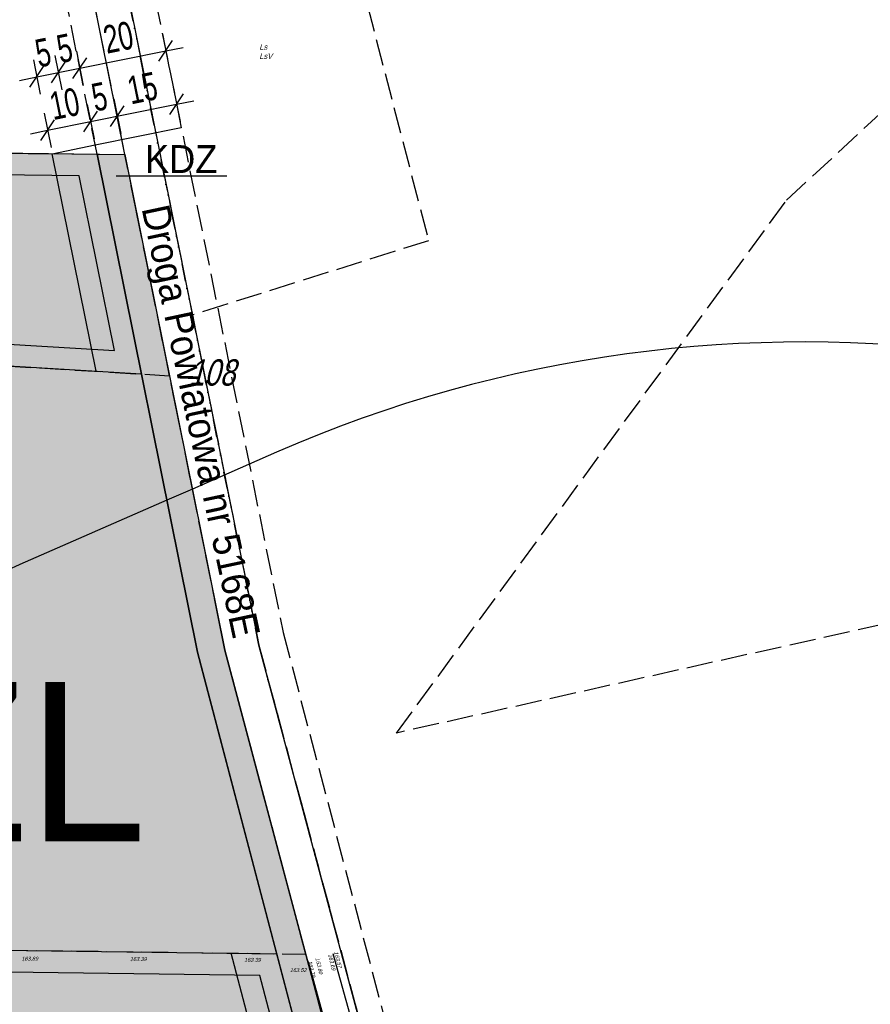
# Model space of a CAD drawing. Header units: metres. Extents: x 6582395 to 6583921, y 5752654 to 5753685.
# Tile 40 of 42: x 6583551 to 6583745, y 5753348 to 5753573. Entities that reach past the tile are written whole.
import ezdxf
from ezdxf.enums import TextEntityAlignment as Align

# ---------------------------------------------------------------- set-up
doc = ezdxf.new("R2010")
doc.units = ezdxf.units.M
doc.header["$LTSCALE"] = 2
for name, pattern in [('1.0_0.5', [38.1, 25.4, -12.7]), ('GESTRICHELT', [4, 3, -1]), ('GESTRICHELTX2', [8, 6, -2]), ('STRICHPUNKTX2', [6, 2, -2, 0, -2])]:
    doc.linetypes.add(name, pattern=pattern)
for name, color, linetype in [('209-Opis konturu klasyfikacyjnego', 7, 'Continuous'), ('210-Oznaczenie użytku', 7, 'Continuous'), ('211-Nr działki', 7, 'Continuous'), ('216-Granica obrębu', 7, 'Continuous'), ('217-Granica konturu klasyfikcyjnego', 7, 'Continuous'), ('218-Granica użytku', 7, 'Continuous'), ('219-Linia granicy', 7, 'Continuous'), ('403-Punkt określonej wysokości - rzędna', 7, 'Continuous'), ('420-Krawędź jezdni', 7, 'Continuous'), ('801-Punkt określonej wysokości', 7, 'Continuous'), ('granica opracowania', 7, 'Continuous'), ('linie rozgraniczajace teren', 237, 'Continuous'), ('linie rozgraniczajace teren - drogi', 237, 'Continuous'), ('linie zabudowy', 7, 'Continuous'), ('napisy dla drog', 7, 'Continuous'), ('napisy pozostałe', 7, 'Continuous'), ('PEf', 68, 'Continuous'), ('strefa nalotów', 7, 'Continuous'), ('strefa OD PEf', 7, 'Continuous'), ('wymiarowanie', 7, 'Continuous'), ('ZL', 7, 'Continuous')]:
    doc.layers.add(name, color=color, linetype=linetype)
doc.styles.add('STIL16', font='txt')
doc.styles.add('STIL16_F', font='txt')
doc.styles.add('STIL4', font='txt')
doc.linetypes.add('NLINIAZAB01B', pattern='A,1,1,[1,014 Plan fotowoltaika Florentynow Mariampol zal 1.shx,S=0.03,R=0,X=0,Y=0],2', length=4)
doc.linetypes.add('STRAßENBAHN', pattern='A,3,[5,014 Plan fotowoltaika Florentynow Mariampol zal 1.shx,S=0.033333,R=0,X=0,Y=0],1,[6,014 Plan fotowoltaika Florentynow Mariampol zal 1.shx,S=0.033333,R=0,X=0,Y=0]', length=4)
doc.linetypes.add('UMGRENZUNG', pattern='A,2,-1.5,[4,014 Plan fotowoltaika Florentynow Mariampol zal 1.shx,S=0.05,R=0,X=0,Y=0],-1.5', length=5)
doc.linetypes.add('UMGRENZUNG1', pattern='A,1,1.5,[7,014 Plan fotowoltaika Florentynow Mariampol zal 1.shx,S=0.05,R=0,X=0,Y=0],1.5', length=4)

# ---------------------------------------------------------------- blocks, each defined once
blk = doc.blocks.new('801')
at = {"linetype": 'Continuous'}
blk.add_hatch(color=7, dxfattribs=at).paths.add_polyline_path([(0.045, 0, -1), (-0.045, 0, -1)], flags=16)
blk = doc.blocks.new('*B54')
at = {"layer": 'wymiarowanie', "color": 7, "linetype": 'Continuous'}
for p, q in [((28.62, 9.85), (30.2, 2.01)), ((15.09, 7.13), (16.68, -0.72)), ((27.84, 3.58), (30.97, 8.29)), ((0, 0), (29.41, 5.93)), ((9.01, 5.9), (10.59, -1.94)), ((14.32, 0.85), (17.45, 5.56)), ((29.41, 5.93), (33.33, 6.72)), ((-1.56, -2.36), (1.56, 2.36)), ((-0.79, 3.92), (0.79, -3.92)), ((8.24, -0.38), (11.37, 4.33)), ((-3.92, -0.79), (0, 0))]:
    blk.add_line(p, q, dxfattribs=at)
at = {"layer": 'wymiarowanie', "color": 7, "style": 'STIL16', "width": 0.7}
for s, height, p in [('15', 6.356, (22.25, 6.53)), ('10', 6.356, (4.51, 2.95)), ('5', 6.36, (12.45, 4.55))]:
    blk.add_text(s, height=height, rotation=11.4076, dxfattribs=at).set_placement(p, align=Align.CENTER)
blk = doc.blocks.new('*B55')
at = {"layer": 'wymiarowanie', "color": 7, "linetype": 'Continuous'}
for p, q in [((28.62, 9.85), (30.2, 2.01)), ((27.84, 3.58), (30.97, 8.29)), ((0, 0), (29.41, 5.93)), ((4.11, 4.91), (5.69, -2.93)), ((9.01, 5.9), (10.59, -1.94)), ((29.41, 5.93), (33.33, 6.72)), ((-1.56, -2.36), (1.56, 2.36)), ((-0.79, 3.92), (0.79, -3.92)), ((3.34, -1.37), (6.47, 3.35)), ((8.24, -0.38), (11.37, 4.33)), ((-3.92, -0.79), (0, 0))]:
    blk.add_line(p, q, dxfattribs=at)
at = {"layer": 'wymiarowanie', "color": 7, "style": 'STIL16', "width": 0.7}
for s, height, p in [('20', 6.356, (19.21, 5.92)), ('5', 6.36, (6.96, 3.44)), ('5', 6.36, (2.06, 2.45))]:
    blk.add_text(s, height=height, rotation=11.4076, dxfattribs=at).set_placement(p, align=Align.CENTER)

msp = doc.modelspace()

# ---------------------------------------------------------------- hatches: boundary and pattern name
at = {"layer": 'linie rozgraniczajace teren - drogi', "linetype": 'Continuous'}
msp.add_hatch(color=236, dxfattribs=at).paths.add_polyline_path([(6583597.55, 5753429.04), (6583634.32, 5753290.79), (6583662.16, 5753175.31), (6583682.82, 5753089.65), (6583731.35, 5752991.36), (6583793.42, 5752865.65), (6583801.6, 5752849.07), (6583814.09, 5752793.77), (6583829.95, 5752723.56), (6583823.59, 5752723.63), (6583795.74, 5752847.31), (6583738.62, 5752963.36), (6583677.42, 5753085.76), (6583631.84, 5753274.16), (6583591.32, 5753428.55), (6583568.4, 5753542.12), (6583574.75, 5753542.04)], flags=16)
at = {"layer": 'PEf', "linetype": 'Continuous'}
msp.add_hatch(color=145, dxfattribs=at).paths.add_polyline_path([(6583146.68, 5753547.28), (6583568.4, 5753542.12), (6583578.52, 5753492), (6583467.45, 5753498.63), (6583464.65, 5753469.93), (6583463.86, 5753440.1), (6583466.62, 5753361.74), (6583609.36, 5753359.83), (6583631.84, 5753274.16), (6583677.42, 5753085.76), (6583738.62, 5752963.36), (6583795.74, 5752847.31), (6583823.59, 5752723.63), (6583290.14, 5752729.3), (6583290.53, 5752760.61), (6583290.63, 5752768.61), (6583291.01, 5752800.12), (6583220.45, 5752800.96), (6583216.04, 5752801.01), (6583211.82, 5752831.63), (6583206.87, 5752898.96), (6583201.28, 5752966.38), (6583198.05, 5752998.69), (6583409.66, 5752995.78), (6583411.04, 5753178.77), (6583180.57, 5753181.92), (6583175.42, 5753235.92), (6583171.29, 5753282.96), (6583170.49, 5753291.98), (6583166.37, 5753339.02), (6583162.07, 5753388.08), (6583161.28, 5753397.08), (6583157.14, 5753444.15)], flags=16)
at = {"layer": 'ZL', "linetype": 'Continuous'}
msp.add_hatch(color=25, dxfattribs=at).paths.add_polyline_path([(6583465.65, 5753393.36), (6583463.86, 5753440.1), (6583464.65, 5753469.93), (6583467.45, 5753498.63), (6583578.52, 5753492), (6583591.32, 5753428.55), (6583609.36, 5753359.83), (6583466.62, 5753361.74)], flags=16)

# ---------------------------------------------------------------- linework, layer by layer
at = {"layer": '216-Granica obrębu', "color": 237, "linetype": 'STRICHPUNKTX2'}
for points in [[(6583852.62, 5752659.7), (6583809.4, 5752851.49), (6583705.26, 5753062.52), (6583690.48, 5753092.46), (6583670.98, 5753173.7), (6583669.8, 5753179.07), (6583642.09, 5753292.96), (6583605.28, 5753430.15), (6583570.57, 5753602.46), (6583566.85, 5753620.94), (6583559.43, 5753646.07), (6583554.69, 5753662.13)], [(6583692.28, 5753662.13), (6583689.6, 5753660.74), (6583577.7, 5753614.32), (6583570.57, 5753602.46), (6583605.28, 5753430.15), (6583642.09, 5753292.96), (6583669.8, 5753179.07), (6583670.98, 5753173.7), (6583690.48, 5753092.46), (6583705.26, 5753062.52), (6583809.4, 5752851.49), (6583852.62, 5752659.7)]]:
    msp.add_lwpolyline(points, dxfattribs=at)
at = {"layer": '217-Granica konturu klasyfikcyjnego', "color": 3, "linetype": 'GESTRICHELT'}
for p, q in [((6583615.95, 5753630.2), (6583643.96, 5753522.38)), ((6583574.75, 5753542.04), (6583562.93, 5753600.65)), ((6583570.57, 5753602.46), (6583590.11, 5753505.47)), ((6583725.6, 5753531.64), (6583795.18, 5753596.06)), ((6583584.92, 5753491.62), (6583574.75, 5753542.04)), ((6583636.67, 5753410.15), (6583725.6, 5753531.64)), ((6583643.96, 5753522.38), (6583590.11, 5753505.47)), ((6583590.11, 5753505.47), (6583605.28, 5753430.15)), ((6583467.45, 5753498.63), (6583584.92, 5753491.62)), ((6583597.55, 5753429.04), (6583584.92, 5753491.62)), ((6583825.84, 5753452.46), (6583636.67, 5753410.15)), ((6583605.28, 5753430.15), (6583642.09, 5753292.96)), ((6583615.98, 5753359.74), (6583597.55, 5753429.04)), ((6583466.62, 5753361.74), (6583615.98, 5753359.74)), ((6583634.32, 5753290.79), (6583615.98, 5753359.74))]:
    msp.add_line(p, q, dxfattribs=at)
at = {"layer": '218-Granica użytku', "color": 3, "linetype": 'GESTRICHELT'}
for p, q in [((6583615.95, 5753630.2), (6583643.96, 5753522.38)), ((6583574.75, 5753542.04), (6583562.93, 5753600.65)), ((6583570.57, 5753602.46), (6583590.11, 5753505.47)), ((6583725.6, 5753531.64), (6583795.18, 5753596.06)), ((6583584.92, 5753491.62), (6583574.75, 5753542.04)), ((6583636.67, 5753410.15), (6583725.6, 5753531.64)), ((6583643.96, 5753522.38), (6583590.11, 5753505.47)), ((6583590.11, 5753505.47), (6583605.28, 5753430.15)), ((6583467.45, 5753498.63), (6583584.92, 5753491.62)), ((6583597.55, 5753429.04), (6583584.92, 5753491.62)), ((6583825.84, 5753452.46), (6583636.67, 5753410.15)), ((6583605.28, 5753430.15), (6583642.09, 5753292.96)), ((6583615.98, 5753359.74), (6583597.55, 5753429.04)), ((6583466.62, 5753361.74), (6583615.98, 5753359.74)), ((6583634.32, 5753290.79), (6583615.98, 5753359.74))]:
    msp.add_line(p, q, dxfattribs=at)
at = {"layer": '219-Linia granicy', "color": 7, "linetype": 'Continuous'}
for p, q in [((6583574.75, 5753542.04), (6583562.93, 5753600.65)), ((6583570.57, 5753602.46), (6583605.28, 5753430.15)), ((6583044.08, 5753548.53), (6583574.75, 5753542.04)), ((6583574.75, 5753542.04), (6583597.55, 5753429.04)), ((6583642.09, 5753292.96), (6583605.28, 5753430.15)), ((6583634.32, 5753290.79), (6583597.55, 5753429.04))]:
    msp.add_line(p, q, dxfattribs=at)
at = {"layer": '420-Krawędź jezdni', "color": 7, "linetype": '1.0_0.5'}
for p, q in [((6583629.88, 5753332.19), (6583622.24, 5753359.82)), ((6583616.51, 5753358.07), (6583624.08, 5753330.53))]:
    msp.add_line(p, q, dxfattribs=at)
at = {"layer": 'granica opracowania', "color": 241, "linetype": 'GESTRICHELTX2'}
msp.add_line((6583146.68, 5753547.28), (6583574.75, 5753542.04), dxfattribs=at)
msp.add_lwpolyline([(6583829.95, 5752723.56), (6583814.09, 5752793.77), (6583801.6, 5752849.07), (6583793.42, 5752865.65), (6583731.35, 5752991.36), (6583682.82, 5753089.65), (6583662.16, 5753175.31), (6583634.32, 5753290.79), (6583597.55, 5753429.04), (6583574.75, 5753542.04)], dxfattribs=at)
at = {"layer": 'linie rozgraniczajace teren', "color": 238, "linetype": 'Continuous'}
msp.add_line((6583146.68, 5753547.28), (6583568.4, 5753542.12), dxfattribs=at)
msp.add_lwpolyline([(6583578.52, 5753492), (6583467.45, 5753498.63), (6583464.65, 5753469.93), (6583463.86, 5753440.1), (6583466.62, 5753361.74), (6583609.36, 5753359.83)], dxfattribs=at)
at = {"layer": 'linie rozgraniczajace teren - drogi', "color": 238, "linetype": 'GESTRICHELT'}
for p, q in [((6583568.4, 5753542.12), (6583554.51, 5753611)), ((6583576.91, 5753601.1), (6583610.81, 5753433.07)), ((6583610.81, 5753433.07), (6583651.24, 5753279.05))]:
    msp.add_line(p, q, dxfattribs=at)
at = {"layer": 'linie rozgraniczajace teren - drogi', "color": 238, "linetype": 'Continuous'}
for p, q in [((6583568.4, 5753542.12), (6583591.32, 5753428.55)), ((6583591.32, 5753428.55), (6583631.84, 5753274.16))]:
    msp.add_line(p, q, dxfattribs=at)
msp.add_lwpolyline([(6583597.55, 5753429.04), (6583634.32, 5753290.79), (6583662.16, 5753175.31), (6583682.82, 5753089.65), (6583731.35, 5752991.36), (6583793.42, 5752865.65), (6583801.6, 5752849.07), (6583814.09, 5752793.77), (6583829.95, 5752723.56), (6583823.59, 5752723.63), (6583795.74, 5752847.31), (6583738.62, 5752963.36), (6583677.42, 5753085.76), (6583631.84, 5753274.16), (6583591.32, 5753428.55), (6583568.4, 5753542.12), (6583574.75, 5753542.04)], close=True, dxfattribs=at)
at = {"layer": 'linie zabudowy', "color": 239, "linetype": 'NLINIAZAB01B'}
msp.add_line((6583568.19, 5753492.62), (6583558.18, 5753542.24), dxfattribs=at)
msp.add_lwpolyline([(6583813.32, 5752723.74), (6583786.24, 5752843.96), (6583729.66, 5752958.91), (6583667.96, 5753082.31), (6583622.14, 5753271.72), (6583598.98, 5753359.97)], dxfattribs=at)
at = {"layer": 'napisy dla drog', "color": 7, "linetype": 'Continuous'}
msp.add_line((6583572.72, 5753537.19), (6583597.98, 5753537.19), dxfattribs=at)
at = {"layer": 'strefa nalotów', "color": 237, "linetype": 'STRAßENBAHN'}
for p, q in [((6583609.26, 5753474.15), (6583590.14, 5753465.78)), ((6583590.14, 5753465.78), (6583584.32, 5753463.24))]:
    msp.add_line(p, q, dxfattribs=at)
at = {"layer": 'strefa nalotów', "color": 237, "linetype": 'UMGRENZUNG'}
msp.add_line((6583584.32, 5753463.24), (6583550.74, 5753448.55), dxfattribs=at)
at = {"layer": 'strefa nalotów', "color": 237, "linetype": 'STRAßENBAHN'}
msp.add_arc((6583729.5, 5753199.3), 300, 50.6113, 113.6273, dxfattribs=at)
at = {"layer": 'strefa nalotów', "color": 237, "linetype": 'UMGRENZUNG'}
msp.add_arc((6583670.98, 5753173.7), 300, 113.6273, 178.9274, dxfattribs=at)
at = {"layer": 'strefa OD PEf', "color": 48, "linetype": 'UMGRENZUNG1'}
msp.add_lwpolyline([(6583734.14, 5752961.13), (6583672.69, 5753084.03), (6583626.99, 5753272.94), (6583605.49, 5753354.88), (6583461.77, 5753356.8), (6583460.65, 5753393.19), (6583458.86, 5753440.07), (6583459.66, 5753470.24), (6583462.94, 5753503.91), (6583572.33, 5753497.38), (6583564.3, 5753537.17), (6583152.22, 5753542.21), (6583162.12, 5753444.62), (6583166.26, 5753397.52), (6583167.05, 5753388.52), (6583171.35, 5753339.46), (6583175.47, 5753292.42), (6583176.27, 5753283.4), (6583180.4, 5753236.38), (6583185.12, 5753186.85), (6583416.08, 5753183.7), (6583414.62, 5752990.71)], dxfattribs=at)
at = {"layer": 'wymiarowanie', "color": 236, "linetype": 'Continuous'}
msp.add_lwpolyline([(6583558.18, 5753542.24), (6583567.98, 5753544.22), (6583587.59, 5753548.18)], dxfattribs=at)

# ---------------------------------------------------------------- block references
at = {"layer": '801-Punkt określonej wysokości', "xscale": 0.9999999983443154, "yscale": 0.9999999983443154}
for p in [(6583551.55, 5753358.16), (6583619.25, 5753358.81), (6583622.24, 5753359.82), (6583623.1, 5753360.21), (6583576.16, 5753358.07), (6583602.2, 5753357.86), (6583614.49, 5753357.21), (6583616.51, 5753358.07)]:
    msp.add_blockref('801', p, dxfattribs=at)
at = {"layer": 'wymiarowanie'}
for name, p in [('*B55', (6583554.65, 5753559.75)), ('*B54', (6583557.1, 5753547.58))]:
    msp.add_blockref(name, p, dxfattribs=at)

# ---------------------------------------------------------------- texts
at = {"layer": '209-Opis konturu klasyfikacyjnego', "color": 3, "style": 'STIL4', "oblique": 15, "width": 0.9}
msp.add_text('LsV', height=1.25, dxfattribs=at).set_placement((6583605.37, 5753563.85))
at = {"layer": '210-Oznaczenie użytku', "color": 3, "style": 'STIL4', "oblique": 15, "width": 0.9}
msp.add_text('Ls', height=1.25, dxfattribs=at).set_placement((6583605.37, 5753565.95))
at = {"layer": '211-Nr działki', "color": 7, "style": 'STIL4', "oblique": 15, "width": 0.7875}
msp.add_text('108', height=6, dxfattribs=at).set_placement((6583589.28, 5753489.35))
at = {"layer": '403-Punkt określonej wysokości - rzędna', "color": 7, "style": 'STIL4', "oblique": 15, "width": 0.9}
for s, p in [('163.89', (6583551.14, 5753358.24)), ('163.39', (6583575.9, 5753358.16)), ('163.39', (6583601.92, 5753357.98)), ('163.52', (6583612.36, 5753355.65))]:
    msp.add_text(s, height=0.9, dxfattribs=at).set_placement(p)
for s, rotation, p in [('163.80', -76.228, (6583618.14, 5753358.79)), ('163.69', -76.58, (6583621.04, 5753359.66)), ('163.57', -75.622, (6583622.4, 5753360.2)), ('163.79', -76.929, (6583616.45, 5753358.09))]:
    msp.add_text(s, height=0.9, rotation=rotation, dxfattribs=at).set_placement(p)
at = {"layer": 'napisy dla drog', "color": 7, "style": 'STIL16_F', "width": 0.972222}
msp.add_text('KDZ', height=6.356, dxfattribs=at).set_placement((6583579.3, 5753537.84))
msp.add_text('Droga Powiatowa nr 5168E', height=6.3557, rotation=-78, dxfattribs=at).set_placement((6583578.51, 5753529.78))
at = {"layer": 'napisy pozostałe', "color": 7, "style": 'STIL16_F'}
msp.add_text('ZL', height=36.318, dxfattribs=at).set_placement((6583522.93, 5753385.48))

doc.saveas('drawing.dxf')
